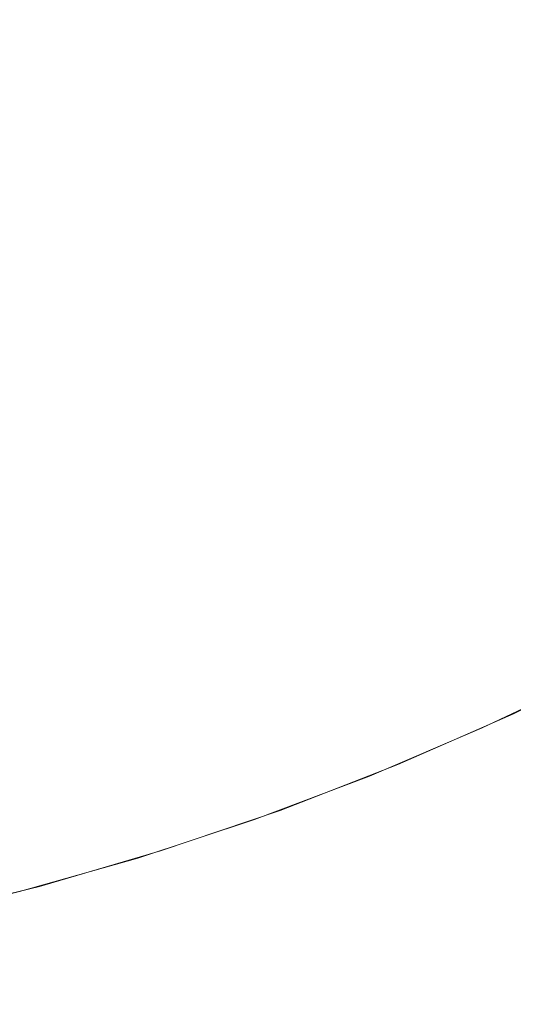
# Model space of a CAD drawing. Header units: centimetres. Extents: x -25.9 to 27.4, y 34.1 to 35.9.
# Tile 251 of 256: x 9.4221 to 9.4733, y 34.3381 to 34.4401. Entities that reach past the tile are written whole.
import ezdxf

# ---------------------------------------------------------------- set-up
doc = ezdxf.new("R2010")
doc.units = ezdxf.units.CM
doc.header["$LTSCALE"] = 2.54
doc.layers.add('Lucido design-1', color=7, linetype='Continuous')

# ---------------------------------------------------------------- blocks, each defined once
blk = doc.blocks.new('Gruppo-5-1')
at = {"color": 7, "linetype": 'Continuous', "lineweight": 9}
for points in [[(-25.75346, 35.84011, -9.38199), (-25.75346, 34.24011, -9.38199), (27.34654, 34.24011, -9.38199), (27.34654, 35.84011, -9.38199)], [(-25.75346, 35.84011, -33.34875), (-25.75346, 34.24011, -33.34875), (27.34654, 34.24011, -33.34875), (27.34654, 35.84011, -33.34875)]]:
    blk.add_3dface(points, dxfattribs=at)
for points, invisible_edges in [([(9.47838, 34.44506, -10.15835), (9.46998, 34.43964, -10.15835), (9.46837, 34.44224, -10.15565), (9.47666, 34.44759, -10.15565)], 15), ([(9.46683, 34.44476, -10.15283), (9.45843, 34.43983, -10.15283), (9.45705, 34.44229, -10.1499), (9.46534, 34.44716, -10.1499)], 15), ([(9.47139, 34.44414, -34.12241), (9.46272, 34.43888, -34.12241), (9.46125, 34.44143, -34.11959), (9.46981, 34.44662, -34.11959)], 15), ([(9.4834, 34.44466, -34.12769), (9.47474, 34.43888, -34.12769), (9.47304, 34.44155, -34.12511), (9.48158, 34.44726, -34.12511)], 15), ([(9.43805, 34.44387, -34.10383), (9.4294, 34.44006, -34.10383), (9.42858, 34.44206, -34.1004), (9.43714, 34.44583, -34.1004)], 15), ([(9.44873, 34.4438, -34.11047), (9.44007, 34.43953, -34.11047), (9.43902, 34.44178, -34.10717), (9.44759, 34.446, -34.10717)], 15), ([(9.45984, 34.44388, -34.11666), (9.45117, 34.43912, -34.11666), (9.44992, 34.44152, -34.11362), (9.45848, 34.44622, -34.11362)], 15), ([(9.42571, 34.44308, -10.13013), (9.41728, 34.4399, -10.13013), (9.41666, 34.44166, -10.12654), (9.42502, 34.44482, -10.12654)], 15), ([(9.43573, 34.4428, -10.13707), (9.42728, 34.43919, -10.13707), (9.42647, 34.4412, -10.13364), (9.43484, 34.44477, -10.13364)], 15), ([(9.44618, 34.4425, -10.1437), (9.4377, 34.43845, -10.1437), (9.43668, 34.4407, -10.14041), (9.44506, 34.44471, -10.14041)], 15), ([(9.45705, 34.44229, -10.1499), (9.44855, 34.43778, -10.1499), (9.44734, 34.4402, -10.14685), (9.45573, 34.44465, -10.14685)], 15), ([(9.46837, 34.44224, -10.15565), (9.45986, 34.43725, -10.15565), (9.45843, 34.43983, -10.15283), (9.46683, 34.44476, -10.15283)], 15), ([(9.48015, 34.44243, -10.16093), (9.47164, 34.43693, -10.16093), (9.46998, 34.43964, -10.15835), (9.47838, 34.44506, -10.15835)], 15), ([(9.42858, 34.44206, -34.1004), (9.41986, 34.43867, -34.1004), (9.41917, 34.44057, -34.09689), (9.4278, 34.44393, -34.09689)], 15), ([(9.43902, 34.44178, -34.10717), (9.43028, 34.43793, -34.10717), (9.4294, 34.44006, -34.10383), (9.43805, 34.44387, -34.10383)], 15), ([(9.44992, 34.44152, -34.11362), (9.44116, 34.4372, -34.11362), (9.44007, 34.43953, -34.11047), (9.44873, 34.4438, -34.11047)], 15), ([(9.46125, 34.44143, -34.11959), (9.45247, 34.43661, -34.11959), (9.45117, 34.43912, -34.11666), (9.45984, 34.44388, -34.11666)], 15), ([(9.47304, 34.44155, -34.12511), (9.46426, 34.43622, -34.12511), (9.46272, 34.43888, -34.12241), (9.47139, 34.44414, -34.12241)], 15), ([(9.42647, 34.4412, -10.13364), (9.41795, 34.43799, -10.13364), (9.41728, 34.4399, -10.13013), (9.42571, 34.44308, -10.13013)], 15), ([(9.43668, 34.4407, -10.14041), (9.42813, 34.43706, -10.14041), (9.42728, 34.43919, -10.13707), (9.43573, 34.4428, -10.13707)], 15), ([(9.44734, 34.4402, -10.14685), (9.43876, 34.4361, -10.14685), (9.4377, 34.43845, -10.1437), (9.44618, 34.4425, -10.1437)], 15), ([(9.48199, 34.43971, -10.16337), (9.47336, 34.43414, -10.16337), (9.47164, 34.43693, -10.16093), (9.48015, 34.44243, -10.16093)], 15), ([(9.4294, 34.44006, -34.10383), (9.4206, 34.43664, -34.10383), (9.41986, 34.43867, -34.1004), (9.42858, 34.44206, -34.1004)], 15), ([(9.44007, 34.43953, -34.11047), (9.43123, 34.43565, -34.11047), (9.43028, 34.43793, -34.10717), (9.43902, 34.44178, -34.10717)], 15), ([(9.45117, 34.43912, -34.11666), (9.4423, 34.43475, -34.11666), (9.44116, 34.4372, -34.11362), (9.44992, 34.44152, -34.11362)], 15), ([(9.45843, 34.43983, -10.15283), (9.44983, 34.43526, -10.15283), (9.44855, 34.43778, -10.1499), (9.45705, 34.44229, -10.1499)], 15), ([(9.46272, 34.43888, -34.12241), (9.45384, 34.434, -34.12241), (9.45247, 34.43661, -34.11959), (9.46125, 34.44143, -34.11959)], 15), ([(9.46998, 34.43964, -10.15835), (9.46136, 34.43458, -10.15835), (9.45986, 34.43725, -10.15565), (9.46837, 34.44224, -10.15565)], 15), ([(9.47474, 34.43888, -34.12769), (9.46584, 34.43347, -34.12769), (9.46426, 34.43622, -34.12511), (9.47304, 34.44155, -34.12511)], 15), ([(9.42728, 34.43919, -10.13707), (9.41868, 34.43595, -10.13707), (9.41795, 34.43799, -10.13364), (9.42647, 34.4412, -10.13364)], 15), ([(9.4377, 34.43845, -10.1437), (9.42906, 34.43476, -10.1437), (9.42813, 34.43706, -10.14041), (9.43668, 34.4407, -10.14041)], 15), ([(9.43028, 34.43793, -34.10717), (9.42139, 34.43447, -34.10717), (9.4206, 34.43664, -34.10383), (9.4294, 34.44006, -34.10383)], 15), ([(9.44116, 34.4372, -34.11362), (9.43222, 34.43327, -34.11362), (9.43123, 34.43565, -34.11047), (9.44007, 34.43953, -34.11047)], 15), ([(9.44855, 34.43778, -10.1499), (9.43987, 34.43364, -10.1499), (9.43876, 34.4361, -10.14685), (9.44734, 34.4402, -10.14685)], 15), ([(9.45986, 34.43725, -10.15565), (9.45115, 34.43263, -10.15565), (9.44983, 34.43526, -10.15283), (9.45843, 34.43983, -10.15283)], 15), ([(9.47164, 34.43693, -10.16093), (9.46291, 34.43181, -10.16093), (9.46136, 34.43458, -10.15835), (9.46998, 34.43964, -10.15835)], 15), ([(9.42813, 34.43706, -10.14041), (9.41944, 34.43378, -10.14041), (9.41868, 34.43595, -10.13707), (9.42728, 34.43919, -10.13707)], 15), ([(9.43876, 34.4361, -10.14685), (9.43002, 34.43237, -10.14685), (9.42906, 34.43476, -10.1437), (9.4377, 34.43845, -10.1437)], 15), ([(9.45247, 34.43661, -34.11959), (9.4435, 34.43219, -34.11959), (9.4423, 34.43475, -34.11666), (9.45117, 34.43912, -34.11666)], 15), ([(9.46426, 34.43622, -34.12511), (9.45525, 34.43128, -34.12511), (9.45384, 34.434, -34.12241), (9.46272, 34.43888, -34.12241)], 15), ([(9.4765, 34.43611, -34.13013), (9.46748, 34.43063, -34.13013), (9.46584, 34.43347, -34.12769), (9.47474, 34.43888, -34.12769)], 15), ([(9.43123, 34.43565, -34.11047), (9.42223, 34.43215, -34.11047), (9.42139, 34.43447, -34.10717), (9.43028, 34.43793, -34.10717)], 15), ([(9.44983, 34.43526, -10.15283), (9.44104, 34.43106, -10.15283), (9.43987, 34.43364, -10.1499), (9.44855, 34.43778, -10.1499)], 15), ([(9.46136, 34.43458, -10.15835), (9.45253, 34.42989, -10.15835), (9.45115, 34.43263, -10.15565), (9.45986, 34.43725, -10.15565)], 15), ([(9.42906, 34.43476, -10.1437), (9.42027, 34.43144, -10.1437), (9.41944, 34.43378, -10.14041), (9.42813, 34.43706, -10.14041)], 15), ([(9.4423, 34.43475, -34.11666), (9.43325, 34.43077, -34.11666), (9.43222, 34.43327, -34.11362), (9.44116, 34.4372, -34.11362)], 15), ([(9.45384, 34.434, -34.12241), (9.44474, 34.42952, -34.12241), (9.4435, 34.43219, -34.11959), (9.45247, 34.43661, -34.11959)], 15), ([(9.46584, 34.43347, -34.12769), (9.45672, 34.42847, -34.12769), (9.45525, 34.43128, -34.12511), (9.46426, 34.43622, -34.12511)], 15), ([(9.47336, 34.43414, -10.16337), (9.46451, 34.42894, -10.16337), (9.46291, 34.43181, -10.16093), (9.47164, 34.43693, -10.16093)], 15), ([(9.43222, 34.43327, -34.11362), (9.42311, 34.42973, -34.11362), (9.42223, 34.43215, -34.11047), (9.43123, 34.43565, -34.11047)], 15), ([(9.43987, 34.43364, -10.1499), (9.43103, 34.42986, -10.1499), (9.43002, 34.43237, -10.14685), (9.43876, 34.4361, -10.14685)], 15), ([(9.45115, 34.43263, -10.15565), (9.44225, 34.42837, -10.15565), (9.44104, 34.43106, -10.15283), (9.44983, 34.43526, -10.15283)], 15), ([(9.47832, 34.43326, -34.13244), (9.46917, 34.42771, -34.13244), (9.46748, 34.43063, -34.13013), (9.4765, 34.43611, -34.13013)], 15), ([(9.42223, 34.43215, -34.11047), (9.41309, 34.42904, -34.11047), (9.41235, 34.4314, -34.10717), (9.42139, 34.43447, -34.10717)], 15), ([(9.43002, 34.43237, -10.14685), (9.42113, 34.42901, -10.14685), (9.42027, 34.43144, -10.1437), (9.42906, 34.43476, -10.1437)], 15), ([(9.4435, 34.43219, -34.11959), (9.43433, 34.42816, -34.11959), (9.43325, 34.43077, -34.11666), (9.4423, 34.43475, -34.11666)], 15), ([(9.46291, 34.43181, -10.16093), (9.45396, 34.42706, -10.16093), (9.45253, 34.42989, -10.15835), (9.46136, 34.43458, -10.15835)], 15), ([(9.43325, 34.43077, -34.11666), (9.42404, 34.42719, -34.11666), (9.42311, 34.42973, -34.11362), (9.43222, 34.43327, -34.11362)], 15), ([(9.44104, 34.43106, -10.15283), (9.43208, 34.42724, -10.15283), (9.43103, 34.42986, -10.1499), (9.43987, 34.43364, -10.1499)], 15), ([(9.45525, 34.43128, -34.12511), (9.44604, 34.42674, -34.12511), (9.44474, 34.42952, -34.12241), (9.45384, 34.434, -34.12241)], 15), ([(9.46748, 34.43063, -34.13013), (9.45823, 34.42556, -34.13013), (9.45672, 34.42847, -34.12769), (9.46584, 34.43347, -34.12769)], 15), ([(9.47513, 34.43126, -10.16568), (9.46615, 34.42599, -10.16568), (9.46451, 34.42894, -10.16337), (9.47336, 34.43414, -10.16337)], 15), ([(9.48019, 34.43033, -34.13462), (9.47091, 34.4247, -34.13462), (9.46917, 34.42771, -34.13244), (9.47832, 34.43326, -34.13244)], 15), ([(9.42311, 34.42973, -34.11362), (9.41386, 34.42659, -34.11362), (9.41309, 34.42904, -34.11047), (9.42223, 34.43215, -34.11047)], 15), ([(9.43103, 34.42986, -10.1499), (9.42203, 34.42646, -10.1499), (9.42113, 34.42901, -10.14685), (9.43002, 34.43237, -10.14685)], 15), ([(9.44474, 34.42952, -34.12241), (9.43546, 34.42543, -34.12241), (9.43433, 34.42816, -34.11959), (9.4435, 34.43219, -34.11959)], 15), ([(9.45253, 34.42989, -10.15835), (9.44351, 34.42558, -10.15835), (9.44225, 34.42837, -10.15565), (9.45115, 34.43263, -10.15565)], 15), ([(9.45672, 34.42847, -34.12769), (9.44738, 34.42386, -34.12769), (9.44604, 34.42674, -34.12511), (9.45525, 34.43128, -34.12511)], 15), ([(9.46451, 34.42894, -10.16337), (9.45544, 34.42413, -10.16337), (9.45396, 34.42706, -10.16093), (9.46291, 34.43181, -10.16093)], 15), ([(9.47696, 34.4283, -10.16785), (9.46785, 34.42296, -10.16785), (9.46615, 34.42599, -10.16568), (9.47513, 34.43126, -10.16568)], 15), ([(9.43433, 34.42816, -34.11959), (9.42501, 34.42453, -34.11959), (9.42404, 34.42719, -34.11666), (9.43325, 34.43077, -34.11666)], 15), ([(9.44225, 34.42837, -10.15565), (9.43318, 34.4245, -10.15565), (9.43208, 34.42724, -10.15283), (9.44104, 34.43106, -10.15283)], 15), ([(9.46917, 34.42771, -34.13244), (9.45979, 34.42256, -34.13244), (9.45823, 34.42556, -34.13013), (9.46748, 34.43063, -34.13013)], 15), ([(9.4821, 34.42732, -34.13665), (9.47269, 34.42161, -34.13665), (9.47091, 34.4247, -34.13462), (9.48019, 34.43033, -34.13462)], 15), ([(9.42404, 34.42719, -34.11666), (9.41468, 34.42401, -34.11666), (9.41386, 34.42659, -34.11362), (9.42311, 34.42973, -34.11362)], 15), ([(9.43208, 34.42724, -10.15283), (9.42297, 34.4238, -10.15283), (9.42203, 34.42646, -10.1499), (9.43103, 34.42986, -10.1499)], 15), ([(9.44604, 34.42674, -34.12511), (9.43664, 34.4226, -34.12511), (9.43546, 34.42543, -34.12241), (9.44474, 34.42952, -34.12241)], 15), ([(9.45396, 34.42706, -10.16093), (9.44482, 34.42269, -10.16093), (9.44351, 34.42558, -10.15835), (9.45253, 34.42989, -10.15835)], 15), ([(9.43546, 34.42543, -34.12241), (9.42601, 34.42176, -34.12241), (9.42501, 34.42453, -34.11959), (9.43433, 34.42816, -34.11959)], 15), ([(9.44351, 34.42558, -10.15835), (9.43432, 34.42166, -10.15835), (9.43318, 34.4245, -10.15565), (9.44225, 34.42837, -10.15565)], 15), ([(9.45823, 34.42556, -34.13013), (9.44876, 34.42089, -34.13013), (9.44738, 34.42386, -34.12769), (9.45672, 34.42847, -34.12769)], 15), ([(9.46615, 34.42599, -10.16568), (9.45696, 34.42111, -10.16568), (9.45544, 34.42413, -10.16337), (9.46451, 34.42894, -10.16337)], 15), ([(9.47882, 34.42527, -10.16988), (9.46959, 34.41985, -10.16988), (9.46785, 34.42296, -10.16785), (9.47696, 34.4283, -10.16785)], 15), ([(9.42501, 34.42453, -34.11959), (9.41553, 34.42131, -34.11959), (9.41468, 34.42401, -34.11666), (9.42404, 34.42719, -34.11666)], 15), ([(9.43318, 34.4245, -10.15565), (9.42395, 34.42102, -10.15565), (9.42297, 34.4238, -10.15283), (9.43208, 34.42724, -10.15283)], 15), ([(9.45544, 34.42413, -10.16337), (9.44617, 34.4197, -10.16337), (9.44482, 34.42269, -10.16093), (9.45396, 34.42706, -10.16093)], 15), ([(9.47091, 34.4247, -34.13462), (9.46139, 34.41948, -34.13462), (9.45979, 34.42256, -34.13244), (9.46917, 34.42771, -34.13244)], 15), ([(9.48406, 34.42425, -34.13853), (9.47452, 34.41845, -34.13853), (9.47269, 34.42161, -34.13665), (9.4821, 34.42732, -34.13665)], 15), ([(9.42297, 34.4238, -10.15283), (9.41372, 34.42075, -10.15283), (9.41289, 34.42345, -10.1499), (9.42203, 34.42646, -10.1499)], 15), ([(9.44738, 34.42386, -34.12769), (9.43785, 34.41967, -34.12769), (9.43664, 34.4226, -34.12511), (9.44604, 34.42674, -34.12511)], 15), ([(9.43664, 34.4226, -34.12511), (9.42706, 34.41888, -34.12511), (9.42601, 34.42176, -34.12241), (9.43546, 34.42543, -34.12241)], 15), ([(9.44482, 34.42269, -10.16093), (9.43551, 34.41871, -10.16093), (9.43432, 34.42166, -10.15835), (9.44351, 34.42558, -10.15835)], 15), ([(9.45979, 34.42256, -34.13244), (9.45019, 34.41783, -34.13244), (9.44876, 34.42089, -34.13013), (9.45823, 34.42556, -34.13013)], 15), ([(9.46785, 34.42296, -10.16785), (9.45852, 34.41801, -10.16785), (9.45696, 34.42111, -10.16568), (9.46615, 34.42599, -10.16568)], 15), ([(9.48074, 34.42216, -10.17177), (9.47137, 34.41666, -10.17177), (9.46959, 34.41985, -10.16988), (9.47882, 34.42527, -10.16988)], 15), ([(9.42601, 34.42176, -34.12241), (9.41641, 34.4185, -34.12241), (9.41553, 34.42131, -34.11959), (9.42501, 34.42453, -34.11959)], 15), ([(9.43432, 34.42166, -10.15835), (9.42497, 34.41813, -10.15835), (9.42395, 34.42102, -10.15565), (9.43318, 34.4245, -10.15565)], 15), ([(9.45696, 34.42111, -10.16568), (9.44756, 34.41662, -10.16568), (9.44617, 34.4197, -10.16337), (9.45544, 34.42413, -10.16337)], 15), ([(9.47269, 34.42161, -34.13665), (9.46304, 34.41632, -34.13665), (9.46139, 34.41948, -34.13462), (9.47091, 34.4247, -34.13462)], 15), ([(9.42395, 34.42102, -10.15565), (9.41458, 34.41793, -10.15565), (9.41372, 34.42075, -10.15283), (9.42297, 34.4238, -10.15283)], 15), ([(9.44876, 34.42089, -34.13013), (9.43911, 34.41664, -34.13013), (9.43785, 34.41967, -34.12769), (9.44738, 34.42386, -34.12769)], 15), ([(9.43785, 34.41967, -34.12769), (9.42815, 34.4159, -34.12769), (9.42706, 34.41888, -34.12511), (9.43664, 34.4226, -34.12511)], 15), ([(9.44617, 34.4197, -10.16337), (9.43673, 34.41567, -10.16337), (9.43551, 34.41871, -10.16093), (9.44482, 34.42269, -10.16093)], 15), ([(9.46139, 34.41948, -34.13462), (9.45166, 34.41468, -34.13462), (9.45019, 34.41783, -34.13244), (9.45979, 34.42256, -34.13244)], 15), ([(9.46959, 34.41985, -10.16988), (9.46013, 34.41482, -10.16988), (9.45852, 34.41801, -10.16785), (9.46785, 34.42296, -10.16785)], 15), ([(9.48269, 34.41899, -10.1735), (9.47318, 34.41341, -10.1735), (9.47137, 34.41666, -10.17177), (9.48074, 34.42216, -10.17177)], 15), ([(9.42497, 34.41813, -10.15835), (9.41548, 34.415, -10.15835), (9.41458, 34.41793, -10.15565), (9.42395, 34.42102, -10.15565)], 15), ([(9.42706, 34.41888, -34.12511), (9.41734, 34.41558, -34.12511), (9.41641, 34.4185, -34.12241), (9.42601, 34.42176, -34.12241)], 15), ([(9.43551, 34.41871, -10.16093), (9.42603, 34.41514, -10.16093), (9.42497, 34.41813, -10.15835), (9.43432, 34.42166, -10.15835)], 15), ([(9.45852, 34.41801, -10.16785), (9.449, 34.41345, -10.16785), (9.44756, 34.41662, -10.16568), (9.45696, 34.42111, -10.16568)], 15), ([(9.47452, 34.41845, -34.13853), (9.46473, 34.41308, -34.13853), (9.46304, 34.41632, -34.13665), (9.47269, 34.42161, -34.13665)], 15), ([(9.45019, 34.41783, -34.13244), (9.4404, 34.41352, -34.13244), (9.43911, 34.41664, -34.13013), (9.44876, 34.42089, -34.13013)], 15), ([(9.43911, 34.41664, -34.13013), (9.42927, 34.41282, -34.13013), (9.42815, 34.4159, -34.12769), (9.43785, 34.41967, -34.12769)], 15), ([(9.44756, 34.41662, -10.16568), (9.43799, 34.41253, -10.16568), (9.43673, 34.41567, -10.16337), (9.44617, 34.4197, -10.16337)], 15), ([(9.46304, 34.41632, -34.13665), (9.45317, 34.41145, -34.13665), (9.45166, 34.41468, -34.13462), (9.46139, 34.41948, -34.13462)], 15), ([(9.47137, 34.41666, -10.17177), (9.46177, 34.41157, -10.17177), (9.46013, 34.41482, -10.16988), (9.46959, 34.41985, -10.16988)], 15), ([(9.48468, 34.41576, -10.17508), (9.47503, 34.4101, -10.17508), (9.47318, 34.41341, -10.1735), (9.48269, 34.41899, -10.1735)], 15), ([(9.42603, 34.41514, -10.16093), (9.41641, 34.41197, -10.16093), (9.41548, 34.415, -10.15835), (9.42497, 34.41813, -10.15835)], 15), ([(9.42815, 34.4159, -34.12769), (9.41829, 34.41255, -34.12769), (9.41734, 34.41558, -34.12511), (9.42706, 34.41888, -34.12511)], 15), ([(9.43673, 34.41567, -10.16337), (9.42712, 34.41204, -10.16337), (9.42603, 34.41514, -10.16093), (9.43551, 34.41871, -10.16093)], 15), ([(9.46013, 34.41482, -10.16988), (9.45046, 34.41021, -10.16988), (9.449, 34.41345, -10.16785), (9.45852, 34.41801, -10.16785)], 15), ([(9.47638, 34.41523, -34.14026), (9.46645, 34.40978, -34.14026), (9.46473, 34.41308, -34.13853), (9.47452, 34.41845, -34.13853)], 15), ([(9.45166, 34.41468, -34.13462), (9.44173, 34.41031, -34.13462), (9.4404, 34.41352, -34.13244), (9.45019, 34.41783, -34.13244)], 15), ([(9.42927, 34.41282, -34.13013), (9.41928, 34.40942, -34.13013), (9.41829, 34.41255, -34.12769), (9.42815, 34.4159, -34.12769)], 15), ([(9.4404, 34.41352, -34.13244), (9.43043, 34.40964, -34.13244), (9.42927, 34.41282, -34.13013), (9.43911, 34.41664, -34.13013)], 15), ([(9.449, 34.41345, -10.16785), (9.43928, 34.40931, -10.16785), (9.43799, 34.41253, -10.16568), (9.44756, 34.41662, -10.16568)], 15), ([(9.46473, 34.41308, -34.13853), (9.45471, 34.40814, -34.13853), (9.45317, 34.41145, -34.13665), (9.46304, 34.41632, -34.13665)], 15), ([(9.47318, 34.41341, -10.1735), (9.46345, 34.40824, -10.1735), (9.46177, 34.41157, -10.17177), (9.47137, 34.41666, -10.17177)], 15), ([(9.42712, 34.41204, -10.16337), (9.41737, 34.40883, -10.16337), (9.41641, 34.41197, -10.16093), (9.42603, 34.41514, -10.16093)], 15), ([(9.43799, 34.41253, -10.16568), (9.42825, 34.40886, -10.16568), (9.42712, 34.41204, -10.16337), (9.43673, 34.41567, -10.16337)], 15), ([(9.46177, 34.41157, -10.17177), (9.45197, 34.40688, -10.17177), (9.45046, 34.41021, -10.16988), (9.46013, 34.41482, -10.16988)], 15), ([(9.47828, 34.41194, -34.14184), (9.4682, 34.40641, -34.14184), (9.46645, 34.40978, -34.14026), (9.47638, 34.41523, -34.14026)], 15), ([(9.45317, 34.41145, -34.13665), (9.44309, 34.40701, -34.13665), (9.44173, 34.41031, -34.13462), (9.45166, 34.41468, -34.13462)], 15), ([(9.43043, 34.40964, -34.13244), (9.42029, 34.4062, -34.13244), (9.41928, 34.40942, -34.13013), (9.42927, 34.41282, -34.13013)], 15), ([(9.44173, 34.41031, -34.13462), (9.43161, 34.40637, -34.13462), (9.43043, 34.40964, -34.13244), (9.4404, 34.41352, -34.13244)], 15), ([(9.45046, 34.41021, -10.16988), (9.44061, 34.406, -10.16988), (9.43928, 34.40931, -10.16785), (9.449, 34.41345, -10.16785)], 15), ([(9.46645, 34.40978, -34.14026), (9.45628, 34.40477, -34.14026), (9.45471, 34.40814, -34.13853), (9.46473, 34.41308, -34.13853)], 15), ([(9.47503, 34.4101, -10.17508), (9.46516, 34.40485, -10.17508), (9.46345, 34.40824, -10.1735), (9.47318, 34.41341, -10.1735)], 15), ([(9.42825, 34.40886, -10.16568), (9.41836, 34.4056, -10.16568), (9.41737, 34.40883, -10.16337), (9.42712, 34.41204, -10.16337)], 15), ([(9.43928, 34.40931, -10.16785), (9.4294, 34.40558, -10.16785), (9.42825, 34.40886, -10.16568), (9.43799, 34.41253, -10.16568)], 15), ([(9.48021, 34.40859, -34.14327), (9.46998, 34.40298, -34.14327), (9.4682, 34.40641, -34.14184), (9.47828, 34.41194, -34.14184)], 15), ([(9.45471, 34.40814, -34.13853), (9.44449, 34.40364, -34.13853), (9.44309, 34.40701, -34.13665), (9.45317, 34.41145, -34.13665)], 15), ([(9.46345, 34.40824, -10.1735), (9.4535, 34.40349, -10.1735), (9.45197, 34.40688, -10.17177), (9.46177, 34.41157, -10.17177)], 15), ([(9.44309, 34.40701, -34.13665), (9.43283, 34.40302, -34.13665), (9.43161, 34.40637, -34.13462), (9.44173, 34.41031, -34.13462)], 15), ([(9.45197, 34.40688, -10.17177), (9.44197, 34.40262, -10.17177), (9.44061, 34.406, -10.16988), (9.45046, 34.41021, -10.16988)], 15), ([(9.4682, 34.40641, -34.14184), (9.45789, 34.40132, -34.14184), (9.45628, 34.40477, -34.14026), (9.46645, 34.40978, -34.14026)], 15), ([(9.47692, 34.40672, -10.17651), (9.4669, 34.4014, -10.17651), (9.46516, 34.40485, -10.17508), (9.47503, 34.4101, -10.17508)], 15), ([(9.4294, 34.40558, -10.16785), (9.41938, 34.40228, -10.16785), (9.41836, 34.4056, -10.16568), (9.42825, 34.40886, -10.16568)], 15), ([(9.43161, 34.40637, -34.13462), (9.42134, 34.40289, -34.13462), (9.42029, 34.4062, -34.13244), (9.43043, 34.40964, -34.13244)], 15), ([(9.44061, 34.406, -10.16988), (9.43059, 34.40222, -10.16988), (9.4294, 34.40558, -10.16785), (9.43928, 34.40931, -10.16785)], 15), ([(9.45628, 34.40477, -34.14026), (9.44591, 34.4002, -34.14026), (9.44449, 34.40364, -34.13853), (9.45471, 34.40814, -34.13853)], 15), ([(9.46516, 34.40485, -10.17508), (9.45506, 34.40003, -10.17508), (9.4535, 34.40349, -10.1735), (9.46345, 34.40824, -10.1735)], 15), ([(9.48217, 34.4052, -34.14453), (9.47179, 34.39951, -34.14453), (9.46998, 34.40298, -34.14327), (9.48021, 34.40859, -34.14327)], 15), ([(9.44449, 34.40364, -34.13853), (9.43408, 34.3996, -34.13853), (9.43283, 34.40302, -34.13665), (9.44309, 34.40701, -34.13665)], 15), ([(9.4535, 34.40349, -10.1735), (9.44336, 34.39916, -10.1735), (9.44197, 34.40262, -10.17177), (9.45197, 34.40688, -10.17177)], 15), ([(9.47883, 34.4033, -10.17777), (9.46866, 34.3979, -10.17777), (9.4669, 34.4014, -10.17651), (9.47692, 34.40672, -10.17651)], 15), ([(9.43283, 34.40302, -34.13665), (9.42241, 34.39949, -34.13665), (9.42134, 34.40289, -34.13462), (9.43161, 34.40637, -34.13462)], 15), ([(9.44197, 34.40262, -10.17177), (9.43181, 34.39878, -10.17177), (9.43059, 34.40222, -10.16988), (9.44061, 34.406, -10.16988)], 15), ([(9.46998, 34.40298, -34.14327), (9.45952, 34.39782, -34.14327), (9.45789, 34.40132, -34.14184), (9.4682, 34.40641, -34.14184)], 15), ([(9.43059, 34.40222, -10.16988), (9.42042, 34.39887, -10.16988), (9.41938, 34.40228, -10.16785), (9.4294, 34.40558, -10.16785)], 15), ([(9.45789, 34.40132, -34.14184), (9.44737, 34.39669, -34.14184), (9.44591, 34.4002, -34.14026), (9.45628, 34.40477, -34.14026)], 15), ([(9.4669, 34.4014, -10.17651), (9.45666, 34.39651, -10.17651), (9.45506, 34.40003, -10.17508), (9.46516, 34.40485, -10.17508)], 15), ([(9.48415, 34.40176, -34.14564), (9.47363, 34.39598, -34.14564), (9.47179, 34.39951, -34.14453), (9.48217, 34.4052, -34.14453)], 15), ([(9.44591, 34.4002, -34.14026), (9.43535, 34.3961, -34.14026), (9.43408, 34.3996, -34.13853), (9.44449, 34.40364, -34.13853)], 15), ([(9.42241, 34.39949, -34.13665), (9.41184, 34.39641, -34.13665), (9.41092, 34.39985, -34.13462), (9.42134, 34.40289, -34.13462)], 15), ([(9.43408, 34.3996, -34.13853), (9.42351, 34.39601, -34.13853), (9.42241, 34.39949, -34.13665), (9.43283, 34.40302, -34.13665)], 15), ([(9.44336, 34.39916, -10.1735), (9.43305, 34.39527, -10.1735), (9.43181, 34.39878, -10.17177), (9.44197, 34.40262, -10.17177)], 15), ([(9.45506, 34.40003, -10.17508), (9.44478, 34.39564, -10.17508), (9.44336, 34.39916, -10.1735), (9.4535, 34.40349, -10.1735)], 15), ([(9.47179, 34.39951, -34.14453), (9.46118, 34.39427, -34.14453), (9.45952, 34.39782, -34.14327), (9.46998, 34.40298, -34.14327)], 15), ([(9.48077, 34.39983, -10.17887), (9.47045, 34.39435, -10.17887), (9.46866, 34.3979, -10.17777), (9.47883, 34.4033, -10.17777)], 15), ([(9.43181, 34.39878, -10.17177), (9.42149, 34.39538, -10.17177), (9.42042, 34.39887, -10.16988), (9.43059, 34.40222, -10.16988)], 15), ([(9.45952, 34.39782, -34.14327), (9.44884, 34.39313, -34.14327), (9.44737, 34.39669, -34.14184), (9.45789, 34.40132, -34.14184)], 15), ([(9.46866, 34.3979, -10.17777), (9.45827, 34.39294, -10.17777), (9.45666, 34.39651, -10.17651), (9.4669, 34.4014, -10.17651)], 15), ([(9.43535, 34.3961, -34.14026), (9.42463, 34.39245, -34.14026), (9.42351, 34.39601, -34.13853), (9.43408, 34.3996, -34.13853)], 15), ([(9.44737, 34.39669, -34.14184), (9.43665, 34.39253, -34.14184), (9.43535, 34.3961, -34.14026), (9.44591, 34.4002, -34.14026)], 15), ([(9.45666, 34.39651, -10.17651), (9.44622, 34.39205, -10.17651), (9.44478, 34.39564, -10.17508), (9.45506, 34.40003, -10.17508)], 15), ([(9.47363, 34.39598, -34.14564), (9.46286, 34.39067, -34.14564), (9.46118, 34.39427, -34.14453), (9.47179, 34.39951, -34.14453)], 15), ([(9.48273, 34.39633, -10.17981), (9.47226, 34.39077, -10.17981), (9.47045, 34.39435, -10.17887), (9.48077, 34.39983, -10.17887)], 15), ([(9.42351, 34.39601, -34.13853), (9.41278, 34.39288, -34.13853), (9.41184, 34.39641, -34.13665), (9.42241, 34.39949, -34.13665)], 15), ([(9.43305, 34.39527, -10.1735), (9.42258, 34.39182, -10.1735), (9.42149, 34.39538, -10.17177), (9.43181, 34.39878, -10.17177)], 15), ([(9.44478, 34.39564, -10.17508), (9.43431, 34.39169, -10.17508), (9.43305, 34.39527, -10.1735), (9.44336, 34.39916, -10.1735)], 15), ([(9.46118, 34.39427, -34.14453), (9.45034, 34.3895, -34.14453), (9.44884, 34.39313, -34.14327), (9.45952, 34.39782, -34.14327)], 15), ([(9.47045, 34.39435, -10.17887), (9.45991, 34.38932, -10.17887), (9.45827, 34.39294, -10.17777), (9.46866, 34.3979, -10.17777)], 15), ([(9.44884, 34.39313, -34.14327), (9.43797, 34.3889, -34.14327), (9.43665, 34.39253, -34.14184), (9.44737, 34.39669, -34.14184)], 15), ([(9.45827, 34.39294, -10.17777), (9.44768, 34.38842, -10.17777), (9.44622, 34.39205, -10.17651), (9.45666, 34.39651, -10.17651)], 15), ([(9.42463, 34.39245, -34.14026), (9.41375, 34.38928, -34.14026), (9.41278, 34.39288, -34.13853), (9.42351, 34.39601, -34.13853)], 15), ([(9.43665, 34.39253, -34.14184), (9.42577, 34.38883, -34.14184), (9.42463, 34.39245, -34.14026), (9.43535, 34.3961, -34.14026)], 15), ([(9.44622, 34.39205, -10.17651), (9.4356, 34.38805, -10.17651), (9.43431, 34.39169, -10.17508), (9.44478, 34.39564, -10.17508)], 15), ([(9.47548, 34.39242, -34.14658), (9.46455, 34.38703, -34.14658), (9.46286, 34.39067, -34.14564), (9.47363, 34.39598, -34.14564)], 15), ([(9.48471, 34.39278, -10.18059), (9.47408, 34.38714, -10.18059), (9.47226, 34.39077, -10.17981), (9.48273, 34.39633, -10.17981)], 15), ([(9.42258, 34.39182, -10.1735), (9.41197, 34.38881, -10.1735), (9.41103, 34.39242, -10.17177), (9.42149, 34.39538, -10.17177)], 15), ([(9.43431, 34.39169, -10.17508), (9.42369, 34.38819, -10.17508), (9.42258, 34.39182, -10.1735), (9.43305, 34.39527, -10.1735)], 15), ([(9.46286, 34.39067, -34.14564), (9.45187, 34.38583, -34.14564), (9.45034, 34.3895, -34.14453), (9.46118, 34.39427, -34.14453)], 15), ([(9.47226, 34.39077, -10.17981), (9.46156, 34.38565, -10.17981), (9.45991, 34.38932, -10.17887), (9.47045, 34.39435, -10.17887)], 15), ([(9.42577, 34.38883, -34.14184), (9.41473, 34.38562, -34.14184), (9.41375, 34.38928, -34.14026), (9.42463, 34.39245, -34.14026)], 15), ([(9.43797, 34.3889, -34.14327), (9.42693, 34.38515, -34.14327), (9.42577, 34.38883, -34.14184), (9.43665, 34.39253, -34.14184)], 15), ([(9.45034, 34.3895, -34.14453), (9.43931, 34.38522, -34.14453), (9.43797, 34.3889, -34.14327), (9.44884, 34.39313, -34.14327)], 15), ([(9.45991, 34.38932, -10.17887), (9.44916, 34.38473, -10.17887), (9.44768, 34.38842, -10.17777), (9.45827, 34.39294, -10.17777)], 15), ([(9.47736, 34.38882, -34.14735), (9.46627, 34.38335, -34.14735), (9.46455, 34.38703, -34.14658), (9.47548, 34.39242, -34.14658)], 15), ([(9.42369, 34.38819, -10.17508), (9.41293, 34.38514, -10.17508), (9.41197, 34.38881, -10.1735), (9.42258, 34.39182, -10.1735)], 15), ([(9.4356, 34.38805, -10.17651), (9.42482, 34.3845, -10.17651), (9.42369, 34.38819, -10.17508), (9.43431, 34.39169, -10.17508)], 15), ([(9.44768, 34.38842, -10.17777), (9.43691, 34.38435, -10.17777), (9.4356, 34.38805, -10.17651), (9.44622, 34.39205, -10.17651)], 15), ([(9.46455, 34.38703, -34.14658), (9.4534, 34.38212, -34.14658), (9.45187, 34.38583, -34.14564), (9.46286, 34.39067, -34.14564)], 15), ([(9.47408, 34.38714, -10.18059), (9.46323, 34.38196, -10.18059), (9.46156, 34.38565, -10.17981), (9.47226, 34.39077, -10.17981)], 15), ([(9.45187, 34.38583, -34.14564), (9.44067, 34.38148, -34.14564), (9.43931, 34.38522, -34.14453), (9.45034, 34.3895, -34.14453)], 15), ([(9.46156, 34.38565, -10.17981), (9.45066, 34.381, -10.17981), (9.44916, 34.38473, -10.17887), (9.45991, 34.38932, -10.17887)], 15), ([(9.42693, 34.38515, -34.14327), (9.41573, 34.38189, -34.14327), (9.41473, 34.38562, -34.14184), (9.42577, 34.38883, -34.14184)], 15), ([(9.43931, 34.38522, -34.14453), (9.42811, 34.38141, -34.14453), (9.42693, 34.38515, -34.14327), (9.43797, 34.3889, -34.14327)], 15), ([(9.44916, 34.38473, -10.17887), (9.43823, 34.38061, -10.17887), (9.43691, 34.38435, -10.17777), (9.44768, 34.38842, -10.17777)], 15), ([(9.47924, 34.38519, -34.14796), (9.468, 34.37965, -34.14796), (9.46627, 34.38335, -34.14735), (9.47736, 34.38882, -34.14735)], 15), ([(9.42482, 34.3845, -10.17651), (9.4139, 34.3814, -10.17651), (9.41293, 34.38514, -10.17508), (9.42369, 34.38819, -10.17508)], 15), ([(9.43691, 34.38435, -10.17777), (9.42597, 34.38075, -10.17777), (9.42482, 34.3845, -10.17651), (9.4356, 34.38805, -10.17651)], 15), ([(9.46627, 34.38335, -34.14735), (9.45496, 34.37837, -34.14735), (9.4534, 34.38212, -34.14658), (9.46455, 34.38703, -34.14658)], 15), ([(9.47593, 34.38349, -10.18119), (9.46492, 34.37823, -10.18119), (9.46323, 34.38196, -10.18059), (9.47408, 34.38714, -10.18059)], 15), ([(9.4534, 34.38212, -34.14658), (9.44205, 34.37771, -34.14658), (9.44067, 34.38148, -34.14564), (9.45187, 34.38583, -34.14564)], 15), ([(9.46323, 34.38196, -10.18059), (9.45217, 34.37724, -10.18059), (9.45066, 34.381, -10.17981), (9.46156, 34.38565, -10.17981)], 15), ([(9.42597, 34.38075, -10.17777), (9.41489, 34.37761, -10.17777), (9.4139, 34.3814, -10.17651), (9.42482, 34.3845, -10.17651)], 15), ([(9.42811, 34.38141, -34.14453), (9.41675, 34.3781, -34.14453), (9.41573, 34.38189, -34.14327), (9.42693, 34.38515, -34.14327)], 15), ([(9.43823, 34.38061, -10.17887), (9.42713, 34.37695, -10.17887), (9.42597, 34.38075, -10.17777), (9.43691, 34.38435, -10.17777)], 15), ([(9.44067, 34.38148, -34.14564), (9.4293, 34.37762, -34.14564), (9.42811, 34.38141, -34.14453), (9.43931, 34.38522, -34.14453)], 15), ([(9.45066, 34.381, -10.17981), (9.43957, 34.37682, -10.17981), (9.43823, 34.38061, -10.17887), (9.44916, 34.38473, -10.17887)], 15), ([(9.48114, 34.38154, -34.14839), (9.46974, 34.37592, -34.14839), (9.468, 34.37965, -34.14796), (9.47924, 34.38519, -34.14796)], 15), ([(9.468, 34.37965, -34.14796), (9.45652, 34.3746, -34.14796), (9.45496, 34.37837, -34.14735), (9.46627, 34.38335, -34.14735)], 15), ([(9.47778, 34.37982, -10.18163), (9.46661, 34.37448, -10.18163), (9.46492, 34.37823, -10.18119), (9.47593, 34.38349, -10.18119)], 15), ([(9.4293, 34.37762, -34.14564), (9.41777, 34.37426, -34.14564), (9.41675, 34.3781, -34.14453), (9.42811, 34.38141, -34.14453)], 15), ([(9.44205, 34.37771, -34.14658), (9.43051, 34.37379, -34.14658), (9.4293, 34.37762, -34.14564), (9.44067, 34.38148, -34.14564)], 15), ([(9.45496, 34.37837, -34.14735), (9.44344, 34.37389, -34.14735), (9.44205, 34.37771, -34.14658), (9.4534, 34.38212, -34.14658)], 15), ([(9.46492, 34.37823, -10.18119), (9.4537, 34.37344, -10.18119), (9.45217, 34.37724, -10.18059), (9.46323, 34.38196, -10.18059)], 15), ([(9.48305, 34.37788, -34.14866), (9.47148, 34.37217, -34.14866), (9.46974, 34.37592, -34.14839), (9.48114, 34.38154, -34.14839)], 15), ([(9.42713, 34.37695, -10.17887), (9.41589, 34.37376, -10.17887), (9.41489, 34.37761, -10.17777), (9.42597, 34.38075, -10.17777)], 15), ([(9.43957, 34.37682, -10.17981), (9.42831, 34.37311, -10.17981), (9.42713, 34.37695, -10.17887), (9.43823, 34.38061, -10.17887)], 15), ([(9.45217, 34.37724, -10.18059), (9.44092, 34.37299, -10.18059), (9.43957, 34.37682, -10.17981), (9.45066, 34.381, -10.17981)], 15), ([(9.46974, 34.37592, -34.14839), (9.4581, 34.37079, -34.14839), (9.45652, 34.3746, -34.14796), (9.468, 34.37965, -34.14796)], 15), ([(9.47964, 34.37613, -10.1819), (9.46831, 34.37072, -10.1819), (9.46661, 34.37448, -10.18163), (9.47778, 34.37982, -10.18163)], 15), ([(9.45652, 34.3746, -34.14796), (9.44483, 34.37005, -34.14796), (9.44344, 34.37389, -34.14735), (9.45496, 34.37837, -34.14735)], 15), ([(9.46661, 34.37448, -10.18163), (9.45523, 34.36963, -10.18163), (9.4537, 34.37344, -10.18119), (9.46492, 34.37823, -10.18119)], 15), ([(9.43051, 34.37379, -34.14658), (9.41881, 34.37038, -34.14658), (9.41777, 34.37426, -34.14564), (9.4293, 34.37762, -34.14564)], 15), ([(9.44344, 34.37389, -34.14735), (9.43173, 34.36992, -34.14735), (9.43051, 34.37379, -34.14658), (9.44205, 34.37771, -34.14658)], 15), ([(9.4537, 34.37344, -10.18119), (9.44228, 34.36914, -10.18119), (9.44092, 34.37299, -10.18059), (9.45217, 34.37724, -10.18059)], 15), ([(9.48506, 34.37401, -34.14875), (9.47333, 34.36822, -34.14875), (9.47148, 34.37217, -34.14866), (9.48305, 34.37788, -34.14866)], 14), ([(9.42831, 34.37311, -10.17981), (9.4169, 34.36988, -10.17981), (9.41589, 34.37376, -10.17887), (9.42713, 34.37695, -10.17887)], 15), ([(9.44092, 34.37299, -10.18059), (9.4295, 34.36923, -10.18059), (9.42831, 34.37311, -10.17981), (9.43957, 34.37682, -10.17981)], 15), ([(9.4816, 34.37223, -10.18199), (9.47011, 34.36674, -10.18199), (9.46831, 34.37072, -10.1819), (9.47964, 34.37613, -10.1819)], 14), ([(9.47148, 34.37217, -34.14866), (9.45968, 34.36698, -34.14866), (9.4581, 34.37079, -34.14839), (9.46974, 34.37592, -34.14839)], 15), ([(9.4581, 34.37079, -34.14839), (9.44624, 34.36618, -34.14839), (9.44483, 34.37005, -34.14796), (9.45652, 34.3746, -34.14796)], 15), ([(9.46831, 34.37072, -10.1819), (9.45677, 34.36579, -10.1819), (9.45523, 34.36963, -10.18163), (9.46661, 34.37448, -10.18163)], 15), ([(9.4295, 34.36923, -10.18059), (9.41793, 34.36595, -10.18059), (9.4169, 34.36988, -10.17981), (9.42831, 34.37311, -10.17981)], 15), ([(9.43173, 34.36992, -34.14735), (9.41986, 34.36646, -34.14735), (9.41881, 34.37038, -34.14658), (9.43051, 34.37379, -34.14658)], 15), ([(9.44228, 34.36914, -10.18119), (9.4307, 34.36532, -10.18119), (9.4295, 34.36923, -10.18059), (9.44092, 34.37299, -10.18059)], 15), ([(9.44483, 34.37005, -34.14796), (9.43296, 34.36602, -34.14796), (9.43173, 34.36992, -34.14735), (9.44344, 34.37389, -34.14735)], 15), ([(9.45523, 34.36963, -10.18163), (9.44365, 34.36526, -10.18163), (9.44228, 34.36914, -10.18119), (9.4537, 34.37344, -10.18119)], 15), ([(9.47333, 34.36822, -34.14875), (9.46135, 34.36295, -34.14875), (9.45968, 34.36698, -34.14866), (9.47148, 34.37217, -34.14866)], 14), ([(27.34654, 34.24011, -10.18199), (9.47011, 34.36674, -10.18199), (9.4816, 34.37223, -10.18199)], 9), ([(9.43296, 34.36602, -34.14796), (9.42092, 34.36251, -34.14796), (9.41986, 34.36646, -34.14735), (9.43173, 34.36992, -34.14735)], 15), ([(9.44624, 34.36618, -34.14839), (9.4342, 34.3621, -34.14839), (9.43296, 34.36602, -34.14796), (9.44483, 34.37005, -34.14796)], 15), ([(9.45968, 34.36698, -34.14866), (9.44765, 34.3623, -34.14866), (9.44624, 34.36618, -34.14839), (9.4581, 34.37079, -34.14839)], 15), ([(9.47011, 34.36674, -10.18199), (9.4584, 34.36175, -10.18199), (9.45677, 34.36579, -10.1819), (9.46831, 34.37072, -10.1819)], 14), ([(9.4307, 34.36532, -10.18119), (9.41896, 34.36199, -10.18119), (9.41793, 34.36595, -10.18059), (9.4295, 34.36923, -10.18059)], 15), ([(9.44365, 34.36526, -10.18163), (9.4319, 34.36138, -10.18163), (9.4307, 34.36532, -10.18119), (9.44228, 34.36914, -10.18119)], 15), ([(9.45677, 34.36579, -10.1819), (9.44503, 34.36136, -10.1819), (9.44365, 34.36526, -10.18163), (9.45523, 34.36963, -10.18163)], 15), ([(9.46135, 34.36295, -34.14875), (9.47333, 34.36822, -34.14875), (27.34654, 34.24011, -34.14875)], 10), ([(9.46135, 34.36295, -34.14875), (9.44915, 34.3582, -34.14875), (9.44765, 34.3623, -34.14866), (9.45968, 34.36698, -34.14866)], 14), ([(9.4342, 34.3621, -34.14839), (9.42199, 34.35854, -34.14839), (9.42092, 34.36251, -34.14796), (9.43296, 34.36602, -34.14796)], 15), ([(9.44765, 34.3623, -34.14866), (9.43544, 34.35815, -34.14866), (9.4342, 34.3621, -34.14839), (9.44624, 34.36618, -34.14839)], 15), ([(9.4584, 34.36175, -10.18199), (9.47011, 34.36674, -10.18199), (27.34654, 34.24011, -10.18199)], 10), ([(9.4319, 34.36138, -10.18163), (9.41999, 34.35801, -10.18163), (9.41896, 34.36199, -10.18119), (9.4307, 34.36532, -10.18119)], 15), ([(9.44503, 34.36136, -10.1819), (9.43311, 34.35743, -10.1819), (9.4319, 34.36138, -10.18163), (9.44365, 34.36526, -10.18163)], 15), ([(9.4584, 34.36175, -10.18199), (9.44648, 34.35725, -10.18199), (9.44503, 34.36136, -10.1819), (9.45677, 34.36579, -10.1819)], 14), ([(27.34654, 34.24011, -34.14875), (9.44915, 34.3582, -34.14875), (9.46135, 34.36295, -34.14875)], 9), ([(9.43544, 34.35815, -34.14866), (9.42306, 34.35455, -34.14866), (9.42199, 34.35854, -34.14839), (9.4342, 34.3621, -34.14839)], 15), ([(9.44915, 34.3582, -34.14875), (9.43675, 34.354, -34.14875), (9.43544, 34.35815, -34.14866), (9.44765, 34.3623, -34.14866)], 14), ([(9.43311, 34.35743, -10.1819), (9.42103, 34.35401, -10.1819), (9.41999, 34.35801, -10.18163), (9.4319, 34.36138, -10.18163)], 15), ([(9.44648, 34.35725, -10.18199), (9.43439, 34.35326, -10.18199), (9.43311, 34.35743, -10.1819), (9.44503, 34.36136, -10.1819)], 14), ([(27.34654, 34.24011, -10.18199), (9.44648, 34.35725, -10.18199), (9.4584, 34.36175, -10.18199)], 9), ([(9.42306, 34.35455, -34.14866), (9.41053, 34.35148, -34.14866), (9.40963, 34.35551, -34.14839), (9.42199, 34.35854, -34.14839)], 15), ([(9.43675, 34.354, -34.14875), (9.42419, 34.35033, -34.14875), (9.42306, 34.35455, -34.14866), (9.43544, 34.35815, -34.14866)], 14), ([(9.43675, 34.354, -34.14875), (9.44915, 34.3582, -34.14875), (27.34654, 34.24011, -34.14875)], 10), ([(9.43439, 34.35326, -10.18199), (9.42213, 34.34979, -10.18199), (9.42103, 34.35401, -10.1819), (9.43311, 34.35743, -10.1819)], 14), ([(27.34654, 34.24011, -10.18199), (9.43439, 34.35326, -10.18199), (9.44648, 34.35725, -10.18199)], 9), ([(9.42419, 34.35033, -34.14875), (9.41147, 34.34722, -34.14875), (9.41053, 34.35148, -34.14866), (9.42306, 34.35455, -34.14866)], 14), ([(27.34654, 34.24011, -34.14875), (9.42419, 34.35033, -34.14875), (9.43675, 34.354, -34.14875)], 9), ([(9.42213, 34.34979, -10.18199), (9.43439, 34.35326, -10.18199), (27.34654, 34.24011, -10.18199)], 10), ([(27.34654, 34.24011, -10.18199), (9.40974, 34.34685, -10.18199), (9.42213, 34.34979, -10.18199)], 9), ([(9.41147, 34.34722, -34.14875), (9.42419, 34.35033, -34.14875), (27.34654, 34.24011, -34.14875)], 10), ([(9.39724, 34.34443, -10.18199), (9.40974, 34.34685, -10.18199), (27.34654, 34.24011, -10.18199)], 10), ([(27.34654, 34.24011, -34.14875), (9.39863, 34.34467, -34.14875), (9.41147, 34.34722, -34.14875)], 9), ([(9.38465, 34.34254, -10.18199), (9.39724, 34.34443, -10.18199), (27.34654, 34.24011, -10.18199)], 10), ([(27.34654, 34.24011, -34.14875), (9.3857, 34.34268, -34.14875), (9.39863, 34.34467, -34.14875)], 9), ([(27.34654, 34.24011, -10.18199), (9.37198, 34.34119, -10.18199), (9.38465, 34.34254, -10.18199)], 9), ([(9.37269, 34.34125, -34.14875), (9.3857, 34.34268, -34.14875), (27.34654, 34.24011, -34.14875)], 10), ([(9.34654, 34.34011, -34.14875), (9.35963, 34.3404, -34.14875), (27.34654, 34.24011, -34.14875)], 10), ([(27.34654, 34.24011, -10.18199), (9.34654, 34.34011, -10.18199), (9.35927, 34.34038, -10.18199)], 9), ([(9.35927, 34.34038, -10.18199), (9.37198, 34.34119, -10.18199), (27.34654, 34.24011, -10.18199)], 10), ([(27.34654, 34.24011, -34.14875), (9.35963, 34.3404, -34.14875), (9.37269, 34.34125, -34.14875)], 9), ([(-7.75346, 34.34011, -10.18199), (9.34654, 34.34011, -10.18199), (27.34654, 34.24011, -10.18199), (-25.75346, 34.24011, -10.18199)], 10), ([(-7.75346, 34.34011, -34.14875), (9.34654, 34.34011, -34.14875), (27.34654, 34.24011, -34.14875), (-25.75346, 34.24011, -34.14875)], 10)]:
    blk.add_3dface(points, dxfattribs=dict(at, invisible_edges=invisible_edges))

msp = doc.modelspace()

# ---------------------------------------------------------------- block references
at = {"layer": 'Lucido design-1', "color": 7}
msp.add_blockref('Gruppo-5-1', (0, 0), dxfattribs=at)

doc.saveas('drawing.dxf')
